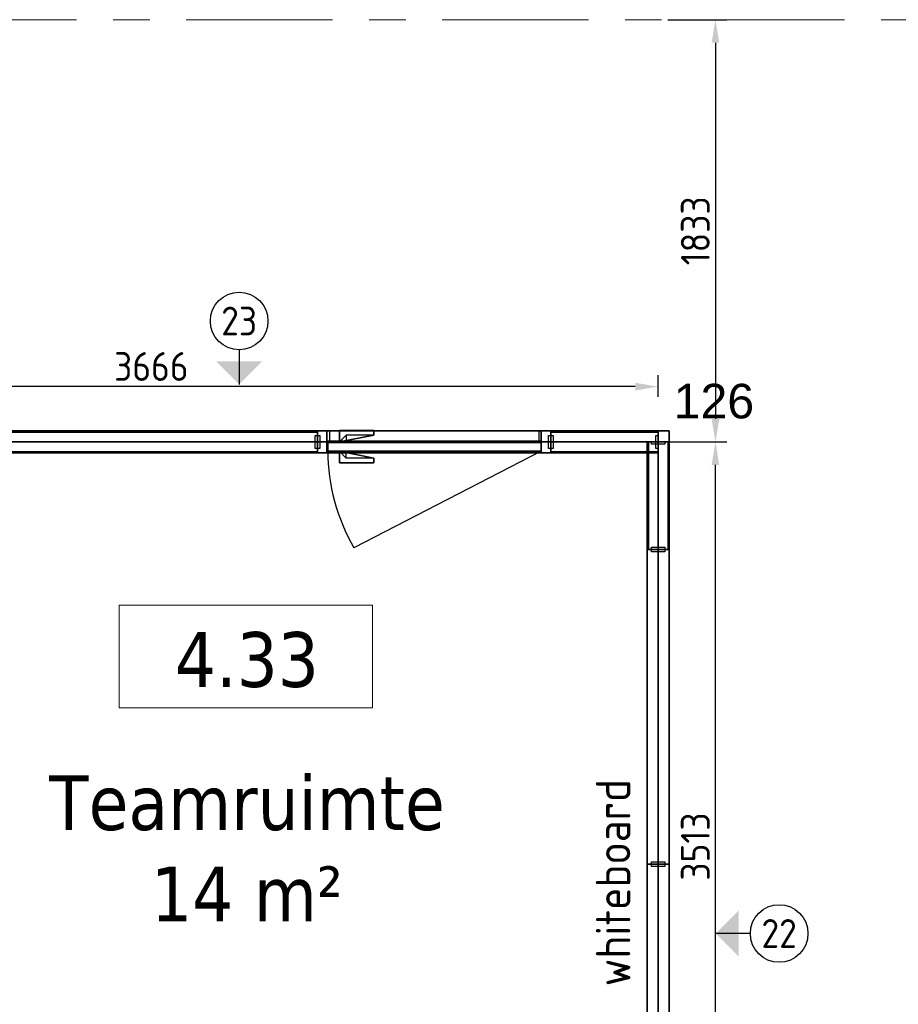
# Model space of a CAD drawing. Extents: x 2744 to 57639, y 3641 to 38820.
# Tile 10 of 179: x 10911 to 14725, y 20554 to 24828. Entities that reach past the tile are written whole.
import ezdxf
from ezdxf.enums import TextEntityAlignment as Align

# ---------------------------------------------------------------- set-up
doc = ezdxf.new("R2010")
doc.units = 0
doc.header["$LTSCALE"] = 50
doc.header["$PDSIZE"] = -5
doc.linetypes.add('HIDDEN2', pattern=[4.7625, 3.175, -1.5875])
doc.linetypes.add('stramien', pattern=[22.225, 12.7, -3.175, 3.175, -3.175])
doc.layers.get('0').update_dxf_attribs({"linetype": 'CONTINUOUS'})
doc.layers.get('DEFPOINTS').update_dxf_attribs({"linetype": 'CONTINUOUS'})
doc.layers.add('A-AREA-IDEN', color=8, linetype='CONTINUOUS', lineweight=18)
doc.layers.add('S-GRID', color=8, linetype='CONTINUOUS', lineweight=18)
for name, color, linetype in [('AS-A38--_F----5', 2, 'CONTINUOUS'), ('AS-A38--_F---4-', 9, 'CONTINUOUS'), ('AS-A38-L_F----5', 7, 'CONTINUOUS'), ('AS-I38--_F----5', 2, 'CONTINUOUS'), ('AS-I38-E_F----5_Deuren', 7, 'CONTINUOUS'), ('AS-I38-M_F----5_Deurmodulen', 7, 'CONTINUOUS'), ('AS-I38-M_F----5_Hoekaansluitingen', 7, 'CONTINUOUS'), ('AS-I38-M_F----5_Wandmodulen', 7, 'CONTINUOUS'), ('AS-L32--_F----5', 84, 'CONTINUOUS'), ('AS-L32--_F---4-', 84, 'CONTINUOUS'), ('AS-L32--_F-23--', 84, 'CONTINUOUS'), ('AS-L32--_F123--', 84, 'CONTINUOUS'), ('AS-L38--', 7, 'CONTINUOUS'), ('AS-L38--_F----5', 7, 'CONTINUOUS'), ('AS-L38--_F---4-', 7, 'CONTINUOUS'), ('AS-L38--_F-23--', 3, 'CONTINUOUS'), ('AS-L38--_F1----', 2, 'CONTINUOUS'), ('AS-L38--_F1-----', 2, 'CONTINUOUS'), ('AS-L38--_F123--', 7, 'CONTINUOUS'), ('AS-L38GL_F---4-', 2, 'CONTINUOUS'), ('AS-L38GL_F123--', 3, 'CONTINUOUS'), ('AS-M38--_F123--_Wandlengte', 1, 'CONTINUOUS'), ('AS-T38--_F----5', 7, 'CONTINUOUS'), ('AS-T38--_F-23--', 7, 'CONTINUOUS'), ('IWTEKST', 2, 'CONTINUOUS')]:
    doc.layers.add(name, color=color, linetype=linetype)
doc.layers.add('AS-I38-1_F----5', color=2, linetype='CONTINUOUS', plot=False)
doc.layers.add('IWHULPLIJN', color=40, linetype='CONTINUOUS', plot=False)
doc.styles.get("Standard").update_dxf_attribs({"font": 'isocp.shx'})
doc.styles.add('Tahoma_1', font='TAHOMA.TTF', dxfattribs={"height": 238.040123})
doc.dimstyles.new('CWall_F2_Wandlengte', dxfattribs={"dimscale": 50, "dimtxt": 2.5, "dimasz": 2, "dimexe": 1, "dimexo": 1, "dimgap": 0.5, "dimtad": 1, "dimdec": 0, "dimdsep": 46, "dimtxsty": 'Standard', "dimcen": 2.5, "dimclrt": 2, "dimadec": 0, "dimazin": 0, "dimtfac": 1, "dimtdec": 0, "dimtix": 1, "dimtmove": 2, "dimatfit": 0, "dimfxl": 0, "dimtolj": 1, "dimtzin": 0, "dimarcsym": 0})
pattern_1 = [(60, (160, 2090), (-43300, 25000), [300, -50000]), (60, (230, 2164), (-43300, 25000), [100, -50000]), (60, (187, 2190), (-43300, 25000), [100, -50000]), (150, (320, 2170), (-25000, -43300), [200, -50000])]
pattern_2 = [(0, (233.25, 1360), (29.766, 59.531), [0, -59.531])]
pattern_3 = [(60, (160, 1230), (-43300, 25000), [300, -50000]), (60, (230, 1304), (-43300, 25000), [100, -50000]), (60, (187, 1330), (-43300, 25000), [100, -50000]), (150, (320, 1310), (-25000, -43300), [200, -50000])]
pattern_4 = [(60, (160, 370), (-43300, 25000), [300, -50000]), (60, (230, 444), (-43300, 25000), [100, -50000]), (60, (187, 470), (-43300, 25000), [100, -50000]), (150, (320, 450), (-25000, -43300), [200, -50000])]
pattern_5 = [(60, (793, 2090), (-43300, 25000), [300, -50000]), (60, (865, 2164), (-43300, 25000), [100, -50000]), (60, (820, 2190), (-43300, 25000), [100, -50000]), (150, (955, 2170), (-25000, -43300), [200, -50000])]
pattern_6 = [(0, (868.25, 1360), (29.7656, 59.5312), [0, -59.5312])]
pattern_7 = [(60, (793, 1230), (-43300, 25000), [300, -50000]), (60, (865, 1304), (-43300, 25000), [100, -50000]), (60, (820, 1330), (-43300, 25000), [100, -50000]), (150, (955, 1310), (-25000, -43300), [200, -50000])]
pattern_8 = [(60, (793, 370), (-43300, 25000), [300, -50000]), (60, (865, 444), (-43300, 25000), [100, -50000]), (60, (820, 470), (-43300, 25000), [100, -50000]), (150, (955, 450), (-25000, -43300), [200, -50000])]

# ---------------------------------------------------------------- blocks, each defined once
blk = doc.blocks.new('00_KU ruimtetag groot - 00_KU ruimtetag groot-3653893-Plotview 4e Verdieping - schaal 1 op 100')
at = {"layer": 'A-AREA-IDEN'}
for p, q in [((5.5, 2.164), (-5.5, 2.164)), ((-5.5, 2.164), (-5.5, -2.302)), ((5.5, -2.302), (5.5, 2.164)), ((-5.5, -2.302), (5.5, -2.302))]:
    blk.add_line(p, q, dxfattribs=at)
blk = doc.blocks.new('Onderlegger 4e verdieping')
at = {"layer": 'S-GRID', "linetype": 'stramien'}
blk.add_line((2743.8, 24828.2), (56270.4, 24828.2), dxfattribs=at)
at = {"layer": 'A-AREA-IDEN', "xscale": 99.99999999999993, "yscale": 99.99999999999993, "zscale": 99.99999999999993}
blk.add_blockref('00_KU ruimtetag groot - 00_KU ruimtetag groot-3653893-Plotview 4e Verdieping - schaal 1 op 100', (11892.7, 22070.5), dxfattribs=at)
at = {"layer": 'A-AREA-IDEN', "char_height": 238.04, "attachment_point": 2, "line_spacing_factor": 1.000232, "style": 'Tahoma_1'}
for s, insert, width in [('4.33', (11897.3, 22169.8), 768), ('Teamruimte\\P14 m²', (11897.3, 21548.6), 2094)]:
    blk.add_mtext(s, dxfattribs=dict(at, insert=insert, width=width))
blk = doc.blocks.new('QHK-2---_CTA01')
at = {"layer": 'AS-L38--_F----5', "linetype": 'HIDDEN2'}
blk.add_line((0, 0), (0, 0, 2700), dxfattribs=at)
at = {"layer": 'AS-L38--_F---4-'}
blk.add_line((-47.5, 47.5), (-47.5, 47.5, 2700), dxfattribs=at)
for points, invisible_edges in [([(0, 47.5, 2700), (0, -47.5, 2700), (47.5, -47.5, 2700), (-47.5, 47.5, 2700)], 4), ([(47.5, -47.5, 2700), (-47.5, 47.5, 2700), (-47.5, 0, 2700), (47.5, 0, 2700)], 1), ([(47.5, 0), (47.5, 0, 60), (47.5, -47.5, 60), (47.5, -47.5)], 1), ([(47.5, 0, 2660), (47.5, 0, 2700), (47.5, -47.5, 2700), (47.5, -47.5, 2660)], 1), ([(47.5, -47.5), (47.5, -47.5, 60), (0, -47.5, 60), (0, -47.5)], 4), ([(47.5, -47.5, 2660), (47.5, -47.5, 2700), (0, -47.5, 2700), (0, -47.5, 2660)], 4)]:
    blk.add_3dface(points, dxfattribs=dict(at, invisible_edges=invisible_edges))
for points in [[(47.5, 0, 60), (47.5, 0, 2660), (47.5, -47.5, 2660), (47.5, -47.5, 60)], [(47.5, -47.5, 60), (47.5, -47.5, 2660), (0, -47.5, 2660), (0, -47.5, 60)]]:
    blk.add_3dface(points, dxfattribs=at)
at = {"layer": 'AS-L38--_F123--'}
blk.add_lwpolyline([(0, -47.5), (47.5, -47.5), (47.5, 0)], dxfattribs=at)
at = {"layer": 'DEFPOINTS'}
blk.add_point((0, 0, 2700), dxfattribs=at)
at = {"layer": 'AS-I38-M_F----5_Hoekaansluitingen', "extrusion": (1, -6.12303e-17, 0)}
blk.add_text('D126', height=125, rotation=90, dxfattribs=at).set_placement((0, 2750), align=Align.MIDDLE_LEFT)
at = {"layer": 'AS-I38-M_F----5_Hoekaansluitingen', "extrusion": (0, -1, 0)}
blk.add_text('D126', height=125, rotation=90, dxfattribs=at).set_placement((0, 2750), align=Align.MIDDLE_LEFT)
blk = doc.blocks.new('BvnAans-_CTA01')
at = {"layer": 'AS-L38--_F----5', "color": 0, "invisible_edges": 10}
blk.add_3dface([(0, 0), (1, 0), (1, 0, 1), (0, 0, 1)], dxfattribs=at)
at = {"layer": 'AS-L38--_F---4-', "invisible_edges": 10}
for points in [[(0, 0.5), (1, 0.5), (1, 0.5, 1), (0, 0.5, 1)], [(0, -0.5), (1, -0.5), (1, -0.5, 1), (0, -0.5, 1)]]:
    blk.add_3dface(points, dxfattribs=at)
at = {"layer": 'AS-L38--_F---4-'}
blk.add_3dface([(0, -0.5, 1), (0, 0.5, 1), (1, 0.5, 1), (1, -0.5, 1)], dxfattribs=at)
blk = doc.blocks.new('Q0WDSTL-_CTA01')
at = {"layer": 'AS-L38--_F-23--'}
for p, q in [((0, 0.3), (0, 0.5)), ((0, -0.3), (0, -0.5))]:
    blk.add_line(p, q, dxfattribs=at)
at = {"layer": 'AS-L38--_F-23--', "color": 1}
blk.add_lwpolyline([(0, 0.3), (1, 0.3), (1, -0.3), (0, -0.3)], dxfattribs=at)
at = {"layer": 'AS-L38--_F1-----'}
blk.add_lwpolyline([(0, 0.5), (0, -0.5)], dxfattribs=at)
blk = doc.blocks.new('3ADRDRP-_CTA01')
at = {"layer": 'AS-L38--_F----5', "color": 0}
blk.add_3dface([(0, 0), (1, 0), (1, 0, 1), (0, 0, 1)], dxfattribs=at)
at = {"layer": 'AS-L38--_F---4-'}
mesh = blk.add_polymesh((6, 3), dxfattribs=at)
for k, corner in enumerate([(1, -0.5, 1), (1, -0.5), (1, -0.5), (0, -0.5, 1), (0, -0.5), (0, -0.5), (0, 0.5, 1), (0, 0.5), (0, -0.5), (1, 0.5, 1), (1, 0.5), (1, -0.5), (1, 0.5, 1), (1, 0.5, 1), (1, -0.5, 1), (0, 0.5, 1), (0, 0.5, 1), (0, -0.5, 1)]):
    mesh.set_mesh_vertex(divmod(k, 3), corner)
blk = doc.blocks.new('Q0DRSTL-_CTA01')
at = {"layer": 'AS-L38--_F----5', "color": 0}
blk.add_3dface([(0, 0), (1, 0), (1, 0, 1), (0, 0, 1)], dxfattribs=at)
at = {"layer": 'AS-L38--_F-23--', "color": 0}
for p, q in [((0, 0.5), (0, 0.3)), ((1, 0.5), (1, 0)), ((1, 0), (1.25, 0)), ((0, -0.5), (0, -0.3))]:
    blk.add_line(p, q, dxfattribs=at)
for points in [[(1, 0.5), (0, 0.5)], [(0, -0.5), (1.25, -0.5), (1.25, 0)]]:
    blk.add_lwpolyline(points, dxfattribs=at)
at = {"layer": 'AS-L38--_F1----', "color": 0}
blk.add_lwpolyline([(0, -0.5), (1, -0.5), (1, 0.5), (0, 0.5)], close=True, dxfattribs=at)
at = {"layer": 'AS-L38--_F---4-'}
mesh = blk.add_polymesh((6, 3), dxfattribs=at)
for k, corner in enumerate([(1, -0.5, 1), (1, -0.5), (1, -0.5), (0, -0.5, 1), (0, -0.5), (0, -0.5), (0, 0.5, 1), (0, 0.5), (0, -0.5), (1, 0.5, 1), (1, 0.5), (1, -0.5), (1, 0.5, 1), (1, 0.5, 1), (1, -0.5, 1), (0, 0.5, 1), (0, 0.5, 1), (0, -0.5, 1)]):
    mesh.set_mesh_vertex(divmod(k, 3), corner)
blk = doc.blocks.new('ddch1---_CTA01')
at = {"layer": 'AS-L32--_F----5', "color": 1}
for p, q in [((0, 0.075), (1, 0.075, 0.5)), ((1, 0.075, 0.5), (0, 0.075, 1))]:
    blk.add_line(p, q, dxfattribs=at)
at = {"layer": 'AS-L32--_F----5', "color": 1, "linetype": 'HIDDEN2'}
for p, q in [((0, -0.075), (1, -0.075, 0.5)), ((1, -0.075, 0.5), (0, -0.075, 1))]:
    blk.add_line(p, q, dxfattribs=at)
at = {"layer": 'AS-L32--_F----5'}
blk.add_3dface([(0, 0), (0, 0, 1), (1, 0, 1), (1, 0)], dxfattribs=at)
at = {"layer": 'AS-L32--_F---4-'}
for points in [[(0, 1), (0, 1, 1), (1, 1, 1), (1, 1)], [(0, 1), (0, 0), (0, 0, 1), (0, 1, 1)], [(0, 0, 1), (0, 1, 1), (1, 1, 1), (1, 0, 1)], [(1, 1, 1), (1, 0, 1), (1, 0), (1, 1)], [(0, 0), (0, 0, 1), (1, 0, 1), (1, 0)]]:
    blk.add_3dface(points, dxfattribs=at)
at = {"layer": 'AS-L32--_F123--', "color": 1}
blk.add_line((0, 1), (0.8776, 11.4994), dxfattribs=at)
at = {"layer": 'AS-L32--_F123--'}
for p, q in [((1, 1), (0, 1)), ((0, 1), (0, 0)), ((1, 0), (1, 1)), ((0, 0), (1, 0))]:
    blk.add_line(p, q, dxfattribs=at)
at = {"layer": 'AS-L32--_F123--', "color": 1}
blk.add_ellipse((0, 1), major_axis=(0, 21.9), ratio=0.045662, start_param=-1.570796, end_param=-1.070796, dxfattribs=at)
at = {"layer": 'DEFPOINTS'}
blk.add_point((0, 0), dxfattribs=at)
blk.add_point((0, 0), dxfattribs=at)
blk = doc.blocks.new('KlnkRcht_CTA01')
at = {"layer": 'AS-L32--_F----5'}
blk.add_polyline3d([(-0.5, 0, -0.5), (0.5, 0, -0.5), (0.5, 0, 0.5), (-0.5, 0, 0.5)], close=True, dxfattribs=at)
at = {"layer": 'AS-L32--_F-23--'}
for p, q in [((0.3, -0.6, -0.5), (0.3, 0, -0.5)), ((0.5, 0, -0.5), (0.5, -1, -0.5)), ((-0.5, -1, -0.5), (-0.5, -0.6, -0.5)), ((-0.5, -0.6, -0.5), (0.3, -0.6, -0.5)), ((0.5, -1, -0.5), (-0.5, -1, -0.5))]:
    blk.add_line(p, q, dxfattribs=at)
at = {"layer": 'AS-L32--_F---4-'}
mesh = blk.add_polyface(dxfattribs=at)
corners = [(0.5, 0, -0.5), (0.5, -1, -0.5), (-0.5, -1, -0.5), (-0.5, -0.6, -0.5), (0.3, -0.6, -0.5), (0.3, 0, -0.5), (0.5, 0, 0.5), (0.5, -1, 0.5), (-0.5, -1, 0.5), (-0.5, -0.6, 0.5), (0.3, -0.6, 0.5), (0.3, 0, 0.5)]
mesh.append_faces([[corners[k] for k in face] for face in [(0, 1, 7, 6), (1, 2, 8, 7), (2, 3, 9, 8)]])
mesh.append_faces([[corners[k] for k in face] for face in [(6, 10, 11)]], dxfattribs={"vtx0": -1})
mesh.append_faces([[corners[k] for k in face] for face in [(6, 9, 10)]], dxfattribs={"vtx0": -1, "vtx2": -1})
mesh.append_faces([[corners[k] for k in face] for face in [(6, 7, 8, 9)]], dxfattribs={"vtx3": -1})
blk = doc.blocks.new('QDR-5---_CTA01')
at = {"layer": 'DEFPOINTS'}
blk.add_point((0, 0, 2700), dxfattribs=at)
at = {"layer": 'AS-L38--'}
for name, p, xscale, yscale, zscale in [('ddch1---_CTA01', (41.5, 0, 10), 926, 40, 2585), ('KlnkRcht_CTA01', (842.5, 40, 1050), 150, -50, 20), ('BvnAans-_CTA01', (0, 0, 2660), 1013, 95, 40), ('Q0WDSTL-_CTA01', (0, 0), 10, 95, 10), ('3ADRDRP-_CTA01', (0, 0, 2595), 1013, 95, 65), ('Q0DRSTL-_CTA01', (0, 0), 41.5, 95, 2595), ('Q0DRSTL-_CTA01', (1013, 0), -41.5, 95, 2595), ('KlnkRcht_CTA01', (842.5, 0, 1050), 150, 50, 20)]:
    blk.add_blockref(name, p, dxfattribs=dict(at, xscale=xscale, yscale=yscale, zscale=zscale))
at = {"layer": 'AS-L38--', "xscale": 10, "yscale": 95, "zscale": 10, "rotation": 180}
blk.add_blockref('Q0WDSTL-_CTA01', (1013, 0), dxfattribs=at)
at = {"layer": 'AS-I38-E_F----5_Deuren', "extrusion": (0, -1, 0)}
blk.add_text('926x2585', height=90, dxfattribs=at).set_placement((959, 175), align=Align.BOTTOM_RIGHT)
at = {"layer": 'AS-I38-M_F----5_Deurmodulen', "extrusion": (0, -1, 0)}
blk.add_text('DA', height=125, rotation=90, dxfattribs=at).set_placement((506.5, 2750), align=Align.MIDDLE_LEFT)
blk = doc.blocks.new('OndrAans_CTA01')
at = {"layer": 'AS-L38--_F----5', "color": 0, "invisible_edges": 10}
blk.add_3dface([(0, 0), (1, 0), (1, 0, 1), (0, 0, 1)], dxfattribs=at)
at = {"layer": 'AS-L38--_F---4-', "invisible_edges": 10}
for points in [[(0, 0.5), (1, 0.5), (1, 0.5, 1), (0, 0.5, 1)], [(0, -0.5), (1, -0.5), (1, -0.5, 1), (0, -0.5, 1)]]:
    blk.add_3dface(points, dxfattribs=at)
at = {"layer": 'AS-L38--_F123--', "color": 0}
blk.add_3dface([(0, -0.5), (1, -0.5), (1, 0.5), (0, 0.5)], dxfattribs=at)
blk = doc.blocks.new('D1------_CTA01')
at = {"layer": 'AS-L38--_F----5', "color": 0}
blk.add_3dface([(0, 0), (1, 0), (1, 0, 1), (0, 0, 1)], dxfattribs=at)
at = {"layer": 'AS-L38--_F---4-'}
for points in [[(0, 0.5), (1, 0.5), (1, 0.5, 1), (0, 0.5, 1)], [(0, -0.5), (1, -0.5), (1, -0.5, 1), (0, -0.5, 1)]]:
    blk.add_3dface(points, dxfattribs=at)
blk = doc.blocks.new('QWND61--_CTA01')
at = {"layer": 'AS-A38--_F----5', "extrusion": (0, -1, 0)}
h = blk.add_hatch(dxfattribs=at)
h.set_pattern_fill('CROSS', color=256, scale=5, style=0)
h.set_pattern_definition([(0, (341.625, 1570), (31.75, 31.75), [15.875, -47.625]), (90, (349.562, 1562.062), (-31.75, 31.75), [15.875, -47.625])])
h.paths.add_polyline_path([(0, 940), (1366.5, 1780), (0, 1780)])
h = blk.add_hatch(dxfattribs=at)
h.set_pattern_fill('BRASS', color=256, scale=50, style=0)
h.set_pattern_definition([(0, (1024.88, 1150), (0, 317.5), []), (0, (1024.88, 1308.75), (0, 317.5), [158.75, -79.375])])
h.paths.add_polyline_path([(0, 940), (1366.5, 940), (1366.5, 1780)])
at = {"layer": 'AS-A38--_F---4-', "extrusion": (0, -1, 0)}
h = blk.add_hatch(dxfattribs=at)
h.set_pattern_fill('BRASS', color=256, scale=50, style=0)
h.set_pattern_definition([(0, (683.25, 1360), (0, 317.5), []), (0, (683.25, 1518.75), (0, 317.5), [158.75, -79.375])])
h.paths.add_polyline_path([(0, 940), (1366.5, 940), (1366.5, 1780), (0, 1780)])
h = blk.add_hatch(dxfattribs=at)
h.set_pattern_fill('CROSS', color=256, scale=5, style=0)
h.set_pattern_definition([(0, (683.25, 1360), (31.75, 31.75), [15.875, -47.625]), (90, (691.188, 1352.062), (-31.75, 31.75), [15.875, -47.625])])
h.paths.add_polyline_path([(0, 940), (1366.5, 940), (1366.5, 1780), (0, 1780)])
at = {"layer": 'AS-A38-L_F----5', "extrusion": (0, -1, 0)}
blk.add_line((0, 0, 940), (1366.5, 0, 1780), dxfattribs=at)
at = {"layer": 'DEFPOINTS'}
blk.add_point((0, 0, 2700), dxfattribs=at)
at = {"layer": 'AS-L38--', "yscale": 95}
for name, p, xscale, zscale in [('BvnAans-_CTA01', (0, 0, 2660), 1366.5, 40), ('OndrAans_CTA01', (0, 0), 1366.5, 60), ('Q0WDSTL-_CTA01', (0, 0), 10, 10), ('D1------_CTA01', (0, 0, 1780), 1366.5, 880), ('D1------_CTA01', (0, 0, 940), 1366.5, 840), ('D1------_CTA01', (0, 0, 60), 1366.5, 880)]:
    blk.add_blockref(name, p, dxfattribs=dict(at, xscale=xscale, zscale=zscale))
at = {"layer": 'AS-L38--', "xscale": 10, "yscale": 95, "zscale": 10, "rotation": 180}
blk.add_blockref('Q0WDSTL-_CTA01', (1366.5, 0), dxfattribs=at)
at = {"layer": 'AS-I38-1_F----5', "extrusion": (0, -1, 0)}
blk.add_text('2', height=90, dxfattribs=at).set_placement((40, 130))
at = {"layer": 'AS-I38-M_F----5_Wandmodulen', "extrusion": (0, -1, 0)}
blk.add_text('AH-Z2', height=125, rotation=90, dxfattribs=at).set_placement((683.2, 2750), align=Align.MIDDLE_LEFT)
blk = doc.blocks.new('WandNr2-_CTA01')
at = {"layer": 'AS-T38--_F-23--', "color": 0, "linetype": 'ByBlock'}
blk.add_line((0, -5), (0, -2), dxfattribs=at)
blk.add_circle((0, -7.5), 2.5, dxfattribs=at)
blk.add_solid([(0, -2), (2, -4), (-2, -4)], dxfattribs=at)
blk.add_attdef('WANDNR', text='', height=2.5, dxfattribs=at).set_placement((0, -7.5), align=Align.MIDDLE)
blk = doc.blocks.new('WandNr5o_CTA01')
at = {"layer": 'AS-T38--_F----5', "color": 0, "linetype": 'ByBlock'}
blk.add_circle((0, -18), 2.5, dxfattribs=at)
blk.add_attdef('WANDNR', text='', height=2.5, dxfattribs=at).set_placement((0, -18), align=Align.MIDDLE)
blk = doc.blocks.new('QPGLAS--_CTA01')
at = {"layer": 'AS-L38--_F----5', "color": 0}
blk.add_3dface([(0, 0), (1, 0), (1, 0, 1), (0, 0, 1)], dxfattribs=at)
at = {"layer": 'AS-L38GL_F123--'}
blk.add_line((0, 0), (1, 0), dxfattribs=at)
at = {"layer": 'AS-L38GL_F---4-'}
mesh = blk.add_polymesh((6, 3), dxfattribs=at)
for k, corner in enumerate([(1, -0.45, 1), (1, -0.45), (1, -0.45), (0, -0.45, 1), (0, -0.45), (0, -0.45), (0, 0.45, 1), (0, 0.45), (0, -0.45), (1, 0.45, 1), (1, 0.45), (1, -0.45), (1, 0.45, 1), (1, 0.45, 1), (1, -0.45, 1), (0, 0.45, 1), (0, 0.45, 1), (0, -0.45, 1)]):
    mesh.set_mesh_vertex(divmod(k, 3), corner)
blk = doc.blocks.new('O4------_CTA01')
blk.add_blockref('QPGLAS--_CTA01', (0, 0))
blk = doc.blocks.new('QWND40--_CTA01')
at = {"layer": 'AS-A38--_F----5', "extrusion": (0, -1, 0)}
h = blk.add_hatch(dxfattribs=at)
h.set_pattern_fill('GLAS2', color=256, scale=50, angle=60, style=0, pattern_type=2)
h.set_pattern_definition(pattern_1)
h.paths.add_polyline_path([(0, 1780), (466.5, 1780), (466.5, 2660), (0, 2660)])
h = blk.add_hatch(dxfattribs=at)
h.set_pattern_fill('GLAS2', color=256, scale=50, angle=60, style=0, pattern_type=2)
h.set_pattern_definition(pattern_3)
h.paths.add_polyline_path([(0, 940), (466.5, 940), (466.5, 1780), (0, 1780)])
h = blk.add_hatch(dxfattribs=at)
h.set_pattern_fill('GLAS2', color=256, scale=50, angle=60, style=0, pattern_type=2)
h.set_pattern_definition(pattern_4)
h.paths.add_polyline_path([(0, 60), (466.5, 60), (466.5, 940), (0, 940)])
h = blk.add_hatch(dxfattribs=at)
h.set_pattern_fill('DOTS', color=256, scale=37.5, style=0)
h.set_pattern_definition(pattern_2)
h.paths.add_polyline_path([(10, 950), (456.5, 950), (456.5, 1770), (10, 1770)])
at = {"layer": 'AS-A38--_F---4-', "extrusion": (0, -1, 0)}
h = blk.add_hatch(dxfattribs=at)
h.set_pattern_fill('GLAS2', color=256, scale=50, angle=60, style=0, pattern_type=2)
h.set_pattern_definition(pattern_1)
h.paths.add_polyline_path([(0, 1780), (466.5, 1780), (466.5, 2660), (0, 2660)])
h = blk.add_hatch(dxfattribs=at)
h.set_pattern_fill('GLAS2', color=256, scale=50, angle=60, style=0, pattern_type=2)
h.set_pattern_definition(pattern_3)
h.paths.add_polyline_path([(0, 940), (466.5, 940), (466.5, 1780), (0, 1780)])
h = blk.add_hatch(dxfattribs=at)
h.set_pattern_fill('GLAS2', color=256, scale=50, angle=60, style=0, pattern_type=2)
h.set_pattern_definition(pattern_4)
h.paths.add_polyline_path([(0, 60), (466.5, 60), (466.5, 940), (0, 940)])
h = blk.add_hatch(dxfattribs=at)
h.set_pattern_fill('DOTS', color=256, scale=37.5, style=0)
h.set_pattern_definition(pattern_2)
h.paths.add_polyline_path([(10, 950), (456.5, 950), (456.5, 1770), (10, 1770)])
h = blk.add_hatch(dxfattribs=at)
h.set_pattern_fill('GLAS2', color=256, scale=50, angle=60, style=0, pattern_type=2)
h.set_pattern_definition(pattern_1)
h.paths.add_polyline_path([(0, 1780), (466.5, 1780), (466.5, 2660), (0, 2660)])
h = blk.add_hatch(dxfattribs=at)
h.set_pattern_fill('GLAS2', color=256, scale=50, angle=60, style=0, pattern_type=2)
h.set_pattern_definition(pattern_3)
h.paths.add_polyline_path([(0, 940), (466.5, 940), (466.5, 1780), (0, 1780)])
h = blk.add_hatch(dxfattribs=at)
h.set_pattern_fill('GLAS2', color=256, scale=50, angle=60, style=0, pattern_type=2)
h.set_pattern_definition(pattern_4)
h.paths.add_polyline_path([(0, 60), (466.5, 60), (466.5, 940), (0, 940)])
h = blk.add_hatch(dxfattribs=at)
h.set_pattern_fill('DOTS', color=256, scale=37.5, style=0)
h.set_pattern_definition(pattern_2)
h.paths.add_polyline_path([(10, 950), (456.5, 950), (456.5, 1770), (10, 1770)])
at = {"layer": 'DEFPOINTS'}
blk.add_point((0, 0, 2700), dxfattribs=at)
at = {"layer": 'AS-L38--', "yscale": 95}
for name, p, xscale, zscale in [('BvnAans-_CTA01', (0, 0, 2660), 466.5, 40), ('OndrAans_CTA01', (0, 0), 466.5, 60), ('Q0WDSTL-_CTA01', (0, 0), 10, 10), ('O4------_CTA01', (0, 0, 1780), 466.5, 880), ('O4------_CTA01', (0, 0, 940), 466.5, 840), ('O4------_CTA01', (0, 0, 60), 466.5, 880)]:
    blk.add_blockref(name, p, dxfattribs=dict(at, xscale=xscale, zscale=zscale))
at = {"layer": 'AS-L38--', "xscale": 10, "yscale": 95, "zscale": 10, "rotation": 180}
blk.add_blockref('Q0WDSTL-_CTA01', (466.5, 0), dxfattribs=at)
at = {"layer": 'AS-I38-1_F----5', "extrusion": (0, -1, 0)}
blk.add_text('98', height=90, dxfattribs=at).set_placement((40, 130))
at = {"layer": 'AS-I38-M_F----5_Wandmodulen', "extrusion": (0, -1, 0)}
blk.add_text('GH', height=125, rotation=90, dxfattribs=at).set_placement((233.2, 2750), align=Align.MIDDLE_LEFT)
blk = doc.blocks.new('QWND42--_CTA01')
at = {"layer": 'AS-A38--_F----5', "extrusion": (0, -1, 0)}
h = blk.add_hatch(dxfattribs=at)
h.set_pattern_fill('GLAS2', color=256, scale=50, angle=60, style=0, pattern_type=2)
h.set_pattern_definition(pattern_1)
h.paths.add_polyline_path([(0, 1780), (466.5, 1780), (466.5, 2660), (0, 2660)])
h = blk.add_hatch(dxfattribs=at)
h.set_pattern_fill('GLAS2', color=256, scale=50, angle=60, style=0, pattern_type=2)
h.set_pattern_definition(pattern_3)
h.paths.add_polyline_path([(0, 940), (466.5, 940), (466.5, 1780), (0, 1780)])
h = blk.add_hatch(dxfattribs=at)
h.set_pattern_fill('GLAS2', color=256, scale=50, angle=60, style=0, pattern_type=2)
h.set_pattern_definition(pattern_4)
h.paths.add_polyline_path([(0, 60), (466.5, 60), (466.5, 940), (0, 940)])
h = blk.add_hatch(dxfattribs=at)
h.set_pattern_fill('DOTS', color=256, scale=37.5, style=0)
h.set_pattern_definition(pattern_2)
h.paths.add_polyline_path([(10, 950), (456.5, 950), (456.5, 1770), (10, 1770)])
at = {"layer": 'AS-A38--_F---4-', "extrusion": (0, -1, 0)}
h = blk.add_hatch(dxfattribs=at)
h.set_pattern_fill('GLAS2', color=256, scale=50, angle=60, style=0, pattern_type=2)
h.set_pattern_definition(pattern_1)
h.paths.add_polyline_path([(0, 1780), (466.5, 1780), (466.5, 2660), (0, 2660)])
h = blk.add_hatch(dxfattribs=at)
h.set_pattern_fill('GLAS2', color=256, scale=50, angle=60, style=0, pattern_type=2)
h.set_pattern_definition(pattern_3)
h.paths.add_polyline_path([(0, 940), (466.5, 940), (466.5, 1780), (0, 1780)])
h = blk.add_hatch(dxfattribs=at)
h.set_pattern_fill('GLAS2', color=256, scale=50, angle=60, style=0, pattern_type=2)
h.set_pattern_definition(pattern_4)
h.paths.add_polyline_path([(0, 60), (466.5, 60), (466.5, 940), (0, 940)])
h = blk.add_hatch(dxfattribs=at)
h.set_pattern_fill('DOTS', color=256, scale=37.5, style=0)
h.set_pattern_definition(pattern_2)
h.paths.add_polyline_path([(10, 950), (456.5, 950), (456.5, 1770), (10, 1770)])
h = blk.add_hatch(dxfattribs=at)
h.set_pattern_fill('GLAS2', color=256, scale=50, angle=60, style=0, pattern_type=2)
h.set_pattern_definition(pattern_1)
h.paths.add_polyline_path([(0, 1780), (466.5, 1780), (466.5, 2660), (0, 2660)])
h = blk.add_hatch(dxfattribs=at)
h.set_pattern_fill('GLAS2', color=256, scale=50, angle=60, style=0, pattern_type=2)
h.set_pattern_definition(pattern_3)
h.paths.add_polyline_path([(0, 940), (466.5, 940), (466.5, 1780), (0, 1780)])
h = blk.add_hatch(dxfattribs=at)
h.set_pattern_fill('GLAS2', color=256, scale=50, angle=60, style=0, pattern_type=2)
h.set_pattern_definition(pattern_4)
h.paths.add_polyline_path([(0, 60), (466.5, 60), (466.5, 940), (0, 940)])
h = blk.add_hatch(dxfattribs=at)
h.set_pattern_fill('DOTS', color=256, scale=37.5, style=0)
h.set_pattern_definition(pattern_2)
h.paths.add_polyline_path([(10, 950), (456.5, 950), (456.5, 1770), (10, 1770)])
at = {"layer": 'DEFPOINTS'}
blk.add_point((0, 0, 2700), dxfattribs=at)
at = {"layer": 'AS-L38--', "yscale": 95}
for name, p, xscale, zscale in [('BvnAans-_CTA01', (0, 0, 2660), 466.5, 40), ('OndrAans_CTA01', (0, 0), 466.5, 60), ('Q0WDSTL-_CTA01', (0, 0), 10, 10), ('O4------_CTA01', (0, 0, 1780), 466.5, 880), ('O4------_CTA01', (0, 0, 940), 466.5, 840), ('O4------_CTA01', (0, 0, 60), 466.5, 880)]:
    blk.add_blockref(name, p, dxfattribs=dict(at, xscale=xscale, zscale=zscale))
at = {"layer": 'AS-L38--', "xscale": 10, "yscale": 95, "zscale": 10, "rotation": 180}
blk.add_blockref('Q0WDSTL-_CTA01', (466.5, 0), dxfattribs=at)
at = {"layer": 'AS-I38-1_F----5', "extrusion": (0, -1, 0)}
blk.add_text('1', height=90, dxfattribs=at).set_placement((40, 130))
at = {"layer": 'AS-I38-M_F----5_Wandmodulen', "extrusion": (0, -1, 0)}
blk.add_text('GH', height=125, rotation=90, dxfattribs=at).set_placement((233.2, 2750), align=Align.MIDDLE_LEFT)
blk = doc.blocks.new('QWND43--_CTA01')
at = {"layer": 'AS-A38--_F----5', "extrusion": (0, -1, 0)}
h = blk.add_hatch(dxfattribs=at)
h.set_pattern_fill('GLAS2', color=256, scale=50, angle=60, style=0, pattern_type=2)
h.set_pattern_definition(pattern_5)
h.paths.add_polyline_path([(0, 1780), (1736.5, 1780), (1736.5, 2660), (0, 2660)])
h = blk.add_hatch(dxfattribs=at)
h.set_pattern_fill('GLAS2', color=256, scale=50, angle=60, style=0, pattern_type=2)
h.set_pattern_definition(pattern_7)
h.paths.add_polyline_path([(0, 940), (1736.5, 940), (1736.5, 1780), (0, 1780)])
h = blk.add_hatch(dxfattribs=at)
h.set_pattern_fill('GLAS2', color=256, scale=50, angle=60, style=0, pattern_type=2)
h.set_pattern_definition(pattern_8)
h.paths.add_polyline_path([(0, 60), (1736.5, 60), (1736.5, 940), (0, 940)])
h = blk.add_hatch(dxfattribs=at)
h.set_pattern_fill('DOTS', color=256, scale=37.5, style=0)
h.set_pattern_definition(pattern_6)
h.paths.add_polyline_path([(10, 950), (1726.5, 950), (1726.5, 1770), (10, 1770)])
at = {"layer": 'AS-A38--_F---4-', "extrusion": (0, -1, 0)}
h = blk.add_hatch(dxfattribs=at)
h.set_pattern_fill('GLAS2', color=256, scale=50, angle=60, style=0, pattern_type=2)
h.set_pattern_definition(pattern_5)
h.paths.add_polyline_path([(0, 1780), (1736.5, 1780), (1736.5, 2660), (0, 2660)])
h = blk.add_hatch(dxfattribs=at)
h.set_pattern_fill('GLAS2', color=256, scale=50, angle=60, style=0, pattern_type=2)
h.set_pattern_definition(pattern_7)
h.paths.add_polyline_path([(0, 940), (1736.5, 940), (1736.5, 1780), (0, 1780)])
h = blk.add_hatch(dxfattribs=at)
h.set_pattern_fill('GLAS2', color=256, scale=50, angle=60, style=0, pattern_type=2)
h.set_pattern_definition(pattern_8)
h.paths.add_polyline_path([(0, 60), (1736.5, 60), (1736.5, 940), (0, 940)])
h = blk.add_hatch(dxfattribs=at)
h.set_pattern_fill('DOTS', color=256, scale=37.5, style=0)
h.set_pattern_definition(pattern_6)
h.paths.add_polyline_path([(10, 950), (1726.5, 950), (1726.5, 1770), (10, 1770)])
h = blk.add_hatch(dxfattribs=at)
h.set_pattern_fill('GLAS2', color=256, scale=50, angle=60, style=0, pattern_type=2)
h.set_pattern_definition(pattern_5)
h.paths.add_polyline_path([(0, 1780), (1736.5, 1780), (1736.5, 2660), (0, 2660)])
h = blk.add_hatch(dxfattribs=at)
h.set_pattern_fill('GLAS2', color=256, scale=50, angle=60, style=0, pattern_type=2)
h.set_pattern_definition(pattern_7)
h.paths.add_polyline_path([(0, 940), (1736.5, 940), (1736.5, 1780), (0, 1780)])
h = blk.add_hatch(dxfattribs=at)
h.set_pattern_fill('GLAS2', color=256, scale=50, angle=60, style=0, pattern_type=2)
h.set_pattern_definition(pattern_8)
h.paths.add_polyline_path([(0, 60), (1736.5, 60), (1736.5, 940), (0, 940)])
h = blk.add_hatch(dxfattribs=at)
h.set_pattern_fill('DOTS', color=256, scale=37.5, style=0)
h.set_pattern_definition(pattern_6)
h.paths.add_polyline_path([(10, 950), (1726.5, 950), (1726.5, 1770), (10, 1770)])
at = {"layer": 'DEFPOINTS'}
blk.add_point((0, 0, 2700), dxfattribs=at)
at = {"layer": 'AS-L38--', "yscale": 95}
for name, p, xscale, zscale in [('BvnAans-_CTA01', (0, 0, 2660), 1736.5, 40), ('OndrAans_CTA01', (0, 0), 1736.5, 60), ('Q0WDSTL-_CTA01', (0, 0), 10, 10), ('O4------_CTA01', (0, 0, 1780), 1736.5, 880), ('O4------_CTA01', (0, 0, 940), 1736.5, 840), ('O4------_CTA01', (0, 0, 60), 1736.5, 880)]:
    blk.add_blockref(name, p, dxfattribs=dict(at, xscale=xscale, zscale=zscale))
at = {"layer": 'AS-L38--', "xscale": 10, "yscale": 95, "zscale": 10, "rotation": 180}
blk.add_blockref('Q0WDSTL-_CTA01', (1736.5, 0), dxfattribs=at)
at = {"layer": 'AS-I38-1_F----5', "extrusion": (0, -1, 0)}
blk.add_text('3', height=90, dxfattribs=at).set_placement((40, 130))
at = {"layer": 'AS-I38-M_F----5_Wandmodulen', "extrusion": (0, -1, 0)}
blk.add_text('GH', height=125, rotation=90, dxfattribs=at).set_placement((868.2, 2750), align=Align.MIDDLE_LEFT)
blk = doc.blocks.new('*D262')
at = {"layer": 'AS-M38--_F123--_Wandlengte', "color": 0, "lineweight": -2}
for p, q in [((13732.6, 22995.2), (13981.2, 22995.2)), ((13931.2, 19582.2), (13931.2, 22895.2)), ((13732.6, 19482.2), (13981.2, 19482.2))]:
    blk.add_line(p, q, dxfattribs=at)
at = {"layer": 'AS-M38--_F123--_Wandlengte', "color": 0}
for points in [[(13914.5, 22895.2), (13947.8, 22895.2), (13931.2, 22995.2)], [(13914.5, 19582.2), (13947.8, 19582.2), (13931.2, 19482.2)]]:
    blk.add_solid(points, dxfattribs=at)
at = {"layer": 'DEFPOINTS', "color": 0}
for p in [(13682.6, 22995.2), (13931.2, 22995.2), (13682.6, 19482.2)]:
    blk.add_point(p, dxfattribs=at)
at = {"layer": 'AS-M38--_F123--_Wandlengte', "color": 2, "insert": (13843.7, 21238.7), "char_height": 125, "attachment_point": 5, "rotation": 90}
blk.add_mtext('\\A1;3513', dxfattribs=at)
blk = doc.blocks.new('*D263')
at = {"layer": 'AS-M38--_F123--_Wandlengte', "color": 0, "lineweight": -2}
for p, q in [((10016.6, 23191.6), (10016.6, 23285.2)), ((13682.6, 23191.6), (13682.6, 23285.2)), ((13582.6, 23235.2), (10116.6, 23235.2))]:
    blk.add_line(p, q, dxfattribs=at)
at = {"layer": 'AS-M38--_F123--_Wandlengte', "color": 0}
for points in [[(10116.6, 23251.8), (10116.6, 23218.5), (10016.6, 23235.2)], [(13582.6, 23251.8), (13582.6, 23218.5), (13682.6, 23235.2)]]:
    blk.add_solid(points, dxfattribs=at)
at = {"layer": 'DEFPOINTS', "color": 0}
for p in [(10016.6, 23235.2), (10016.6, 23141.6), (13682.6, 23141.6)]:
    blk.add_point(p, dxfattribs=at)
at = {"layer": 'AS-M38--_F123--_Wandlengte', "color": 2, "insert": (11482.1, 23322.7), "char_height": 125, "attachment_point": 5}
blk.add_mtext('\\A1;3666', dxfattribs=at)
blk = doc.blocks.new('*D264')
at = {"layer": 'AS-M38--_F123--_Wandlengte', "color": 0, "lineweight": -2}
for p, q in [((13724.8, 24828.2), (13981.2, 24828.2)), ((13931.2, 24728.2), (13931.2, 23095.2)), ((10016.6, 22995.2), (13981.2, 22995.2))]:
    blk.add_line(p, q, dxfattribs=at)
at = {"layer": 'AS-M38--_F123--_Wandlengte', "color": 0}
for points in [[(13914.5, 24728.2), (13947.8, 24728.2), (13931.2, 24828.2)], [(13914.5, 23095.2), (13947.8, 23095.2), (13931.2, 22995.2)]]:
    blk.add_solid(points, dxfattribs=at)
at = {"layer": 'DEFPOINTS', "color": 0}
for p in [(13674.8, 24828.2), (9966.6, 22995.2, -300), (13931.2, 22995.2)]:
    blk.add_point(p, dxfattribs=at)
at = {"layer": 'AS-M38--_F123--_Wandlengte', "color": 2, "insert": (13843.7, 23911.7), "char_height": 125, "attachment_point": 5, "rotation": 90}
blk.add_mtext('\\A1;1833', dxfattribs=at)
blk = doc.blocks.new('QWND44--_CTA01')
at = {"layer": 'AS-A38--_F----5', "extrusion": (0, -1, 0)}
h = blk.add_hatch(dxfattribs=at)
h.set_pattern_fill('CROSS', color=256, scale=5, style=0)
h.set_pattern_definition([(0, (411.25, 1570), (31.75, 31.75), [15.875, -47.625]), (90, (419.188, 1562.062), (-31.75, 31.75), [15.875, -47.625])])
h.paths.add_polyline_path([(0, 940), (1645, 1780), (0, 1780)])
h = blk.add_hatch(dxfattribs=at)
h.set_pattern_fill('ANSI31', color=256, scale=50, angle=135, style=0)
h.set_pattern_definition([(180, (1233.75, 1150), (-1e-14, -158.75), [])])
h.paths.add_polyline_path([(0, 940), (1645, 940), (1645, 1780)])
at = {"layer": 'AS-A38--_F---4-', "extrusion": (0, -1, 0)}
h = blk.add_hatch(dxfattribs=at)
h.set_pattern_fill('ANSI31', color=256, scale=50, angle=135, style=0)
h.set_pattern_definition([(180, (822.5, 1360), (-1e-14, -158.75), [])])
h.paths.add_polyline_path([(0, 940), (1645, 940), (1645, 1780), (0, 1780)])
h = blk.add_hatch(dxfattribs=at)
h.set_pattern_fill('CROSS', color=256, scale=5, style=0)
h.set_pattern_definition([(0, (822.5, 1360), (31.75, 31.75), [15.875, -47.625]), (90, (830.438, 1352.062), (-31.75, 31.75), [15.875, -47.625])])
h.paths.add_polyline_path([(0, 940), (1645, 940), (1645, 1780), (0, 1780)])
at = {"layer": 'AS-A38-L_F----5', "extrusion": (0, -1, 0)}
blk.add_line((0, 0, 940), (1645, 0, 1780), dxfattribs=at)
at = {"layer": 'DEFPOINTS'}
blk.add_point((0, 0, 2700), dxfattribs=at)
at = {"layer": 'AS-L38--', "yscale": 95}
for name, p, xscale, zscale in [('BvnAans-_CTA01', (0, 0, 2660), 1645, 40), ('OndrAans_CTA01', (0, 0), 1645, 60), ('Q0WDSTL-_CTA01', (0, 0), 10, 10), ('D1------_CTA01', (0, 0, 1780), 1645, 880), ('D1------_CTA01', (0, 0, 940), 1645, 840), ('D1------_CTA01', (0, 0, 60), 1645, 880)]:
    blk.add_blockref(name, p, dxfattribs=dict(at, xscale=xscale, zscale=zscale))
at = {"layer": 'AS-L38--', "xscale": 10, "yscale": 95, "zscale": 10, "rotation": 180}
blk.add_blockref('Q0WDSTL-_CTA01', (1645, 0), dxfattribs=at)
at = {"layer": 'AS-I38--_F----5', "extrusion": (0, -1, 0)}
blk.add_text('AH-Z2', height=125, rotation=90, dxfattribs=at).set_placement((822.5, 2750), align=Align.MIDDLE_LEFT)
at = {"layer": 'AS-I38-1_F----5', "extrusion": (0, -1, 0)}
blk.add_text('1', height=90, dxfattribs=at).set_placement((40, 130))

msp = doc.modelspace()

# ---------------------------------------------------------------- linework, layer by layer
at = {"layer": 'IWHULPLIJN', "color": 3}
msp.add_line((13682.6, 22994.2), (10016.6, 22994.2), dxfattribs=at)
at = {"layer": 'IWTEKST', "color": 3}
msp.add_line((13682.6, 22994.2), (13682.6, 19493.2), dxfattribs=at)

# ---------------------------------------------------------------- block references
msp.add_blockref('Onderlegger 4e verdieping', (0, 0))
at = {"layer": 'AS-L38--'}
ref = msp.add_blockref('WandNr2-_CTA01', (11863.38, 23145.2), dxfattribs=dict(at, xscale=50, yscale=50, zscale=50, rotation=180))
ref.add_attrib('WANDNR', '23', dxfattribs={"layer": 'AS-T38--_F-23--', "color": 0, "linetype": 'ByBlock', "height": 125}).set_placement((11863.38, 23520.2), align=Align.MIDDLE)
for name, p, rotation in [('QHK-2---_CTA01', (13682.6, 22995.2), 89.99999999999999), ('QWND43--_CTA01', (12203.1, 22995.2), 180), ('QDR-5---_CTA01', (13216.1, 22995.2), 180), ('QWND42--_CTA01', (13682.6, 22995.2), 180), ('QWND40--_CTA01', (13682.6, 22528.7), 89.99999999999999), ('QWND61--_CTA01', (13682.6, 21162.2), 89.99999999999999), ('QWND44--_CTA01', (13682.6, 19517.2), 89.99999999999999)]:
    msp.add_blockref(name, p, dxfattribs=dict(at, rotation=rotation))
at = {"layer": 'AS-L38--', "extrusion": (0, 1, 0)}
ref = msp.add_blockref('WandNr5o_CTA01', (-11334.85, -100, 22995.2), dxfattribs=dict(at, xscale=50, yscale=50, zscale=50))
ref.add_attrib('WANDNR', '23', dxfattribs={"layer": 'AS-T38--_F----5', "color": 0, "linetype": 'ByBlock', "extrusion": (0, 1, 0), "height": 125}).set_placement((-11334.85, -1000, 22995.2), align=Align.MIDDLE)
at = {"layer": 'AS-L38--'}
ref = msp.add_blockref('WandNr2-_CTA01', (13832.6, 20861.39), dxfattribs=dict(at, xscale=50, yscale=50, zscale=50, rotation=90))
ref.add_attrib('WANDNR', '22', dxfattribs={"layer": 'AS-T38--_F-23--', "color": 0, "linetype": 'ByBlock', "height": 125}).set_placement((14207.6, 20861.39), align=Align.MIDDLE)

# ---------------------------------------------------------------- texts
at = {"layer": 'IWTEKST', "insert": (13749.49, 23247.46), "char_height": 150, "width": 3405, "attachment_point": 1}
msp.add_mtext('{\\fArial|b0|i0|c0|p34;126}', dxfattribs=at)
at = {"layer": 'IWTEKST', "insert": (13411.98, 20631.59), "char_height": 150, "width": 3405, "attachment_point": 1, "rotation": 90}
msp.add_mtext('whiteboard', dxfattribs=at)

# ---------------------------------------------------------------- dimensions: what is measured, and where the dimension line sits
at = {"layer": 'AS-M38--_F123--_Wandlengte'}
dim = msp.add_linear_dim(base=(13931.17, 22995.2), p1=(13674.83, 24828.2), p2=(9966.6, 22995.2, -300), angle=90, dimstyle='CWall_F2_Wandlengte', dxfattribs=at)
dim.commit()
dim.dimension.update_dxf_attribs({"geometry": '*D264', "text_midpoint": (13843.67, 23911.7)})
dim = msp.add_linear_dim(base=(10016.6, 23235.17), p1=(13682.6, 23141.57), p2=(10016.6, 23141.57), angle=180, dimstyle='CWall_F2_Wandlengte', dxfattribs=at)
dim.commit()
dim.dimension.update_dxf_attribs({"geometry": '*D263', "text_midpoint": (11482.07, 23322.67), "dimtype": 161})
dim = msp.add_aligned_dim(p1=(13682.6, 19482.2), p2=(13682.6, 22995.2), distance=-248.57, dimstyle='CWall_F2_Wandlengte', dxfattribs=at)
dim.commit()
dim.dimension.update_dxf_attribs({"geometry": '*D262', "text_midpoint": (13843.67, 21238.7)})

doc.saveas('drawing.dxf')
